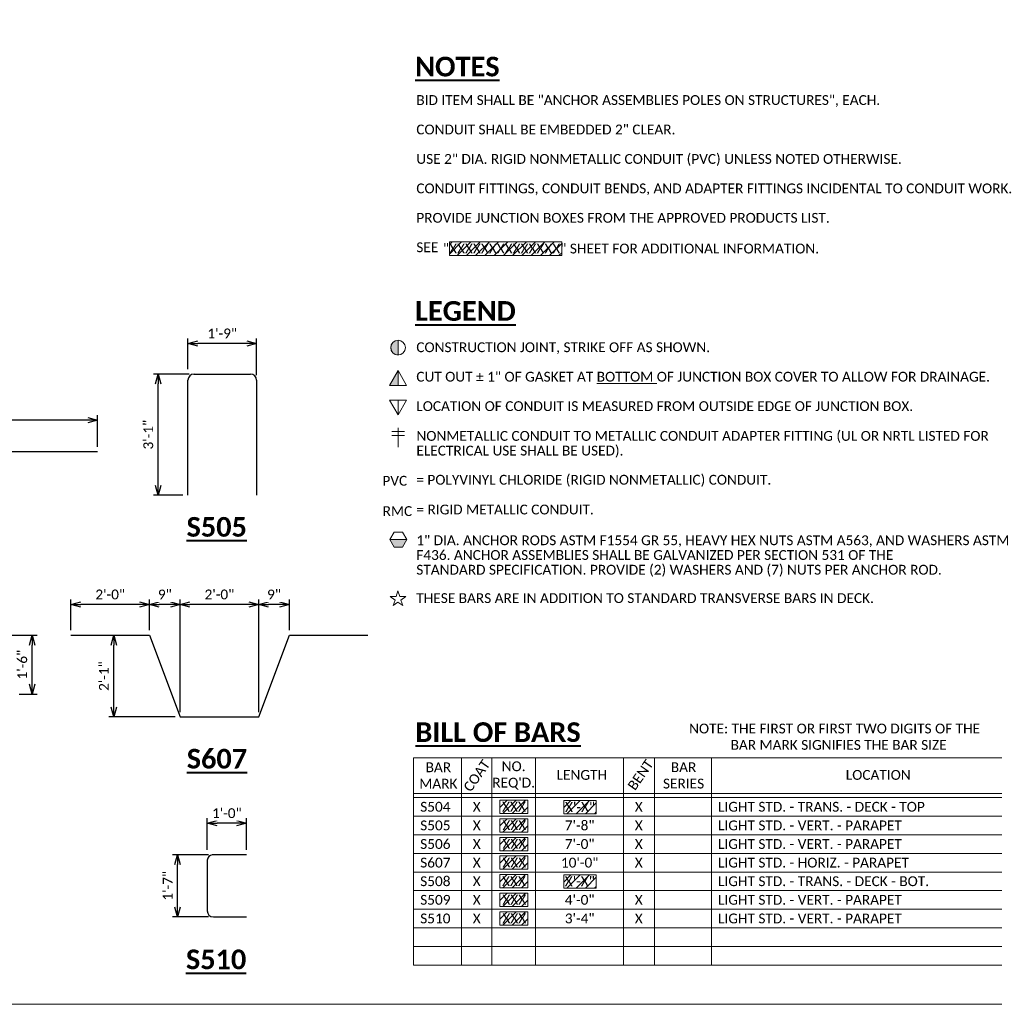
# Model space of a CAD drawing. Extents: x -1659 to 205, y -2368 to -1849.
# Tile 8 of 21: x -1261 to -1112, y -2368 to -2217. Entities that reach past the tile are written whole.
import ezdxf
from ezdxf.enums import TextEntityAlignment as Align

# ---------------------------------------------------------------- set-up
doc = ezdxf.new("R2010")
doc.units = 0
doc.header["$MEASUREMENT"] = 0
doc.layers.add('B_ANNO_DESIGN_NOTES', color=1, linetype='Continuous', lineweight=18, true_color=0xff0000)
for name, color, linetype, lineweight in [('B_ANNO_DIM', 7, 'Continuous', 18), ('B_ANNO_SYMB', 7, 'Continuous', 18), ('B_ANNO_TEXT', 7, 'Continuous', 18), ('B_ANNO_TEXT_TITLE', 7, 'Continuous', 40), ('B_REBAR', 5, 'Continuous', 25)]:
    doc.layers.add(name, color=color, linetype=linetype, lineweight=lineweight)
doc.layers.add('B_ANNO_NOPLOT', color=47, linetype='Continuous', lineweight=18, plot=False)
doc.styles.add('Annotative', font='calibri.ttf', dxfattribs={"height": 0.0625})
doc.styles.get("Standard").update_dxf_attribs({"font": 'calibri.ttf'})
doc.styles.add('Title', font='calibrib.ttf', dxfattribs={"height": 0.125})
doc.dimstyles.new('Annotative', dxfattribs={"dimscale": 0, "dimtxt": 0.0625, "dimasz": 0.0625, "dimexe": 0.03125, "dimexo": 0.03125, "dimgap": 0.03125, "dimtad": 1, "dimdec": 3, "dimzin": 3, "dimdsep": 46, "dimlunit": 4, "dimtxsty": 'Standard', "dimblk": 'OPEN30', "dimcen": 0.03125, "dimaunit": 1, "dimadec": 0, "dimazin": 3, "dimtfac": 0.75, "dimtdec": 3, "dimtofl": 0, "dimtmove": 0, "dimatfit": 3, "dimldrblk": 'OPEN30', "dimfxl": 1, "dimtfill": 1, "dimfrac": 1, "dimtolj": 1, "dimtzin": 0, "dimarcsym": 0})

# ---------------------------------------------------------------- blocks, each defined once
blk = doc.blocks.new('triangle half solid')
at = {"layer": 'B_ANNO_SYMB'}
blk.add_hatch(color=256, dxfattribs=at).paths.add_polyline_path([(-2.44, 0.38), (-2.44, -1.88), (-3.74, -1.88)])
at = {"layer": 'B_ANNO_SYMB', "flags": 128}
for points in [[(-3.74, -1.88), (-2.44, 0.38), (-1.14, -1.88), (-3.74, -1.88)], [(-2.44, 0.38), (-2.44, -1.88), (-3.74, -1.88), (-2.44, 0.38)]]:
    blk.add_lwpolyline(points, dxfattribs=at)
blk = doc.blocks.new('triangle upside down')
at = {"layer": 'B_ANNO_SYMB'}
blk.add_line((0, -1.13), (0, 1.12), dxfattribs=at)
at = {"layer": 'B_ANNO_SYMB', "flags": 128}
blk.add_lwpolyline([(1.3, 1.12), (0, -1.13), (-1.3, 1.12), (1.3, 1.12)], dxfattribs=at)
blk = doc.blocks.new('circle half solid')
at = {"layer": 'B_ANNO_SYMB'}
h = blk.add_hatch(color=256, dxfattribs=at)
edge = h.paths.add_edge_path()
edge.add_line((-2.44, 0.38), (-2.44, -1.88))
edge.add_arc((-2.44, -0.75), 1.12, 90, 270, ccw=False)
at = {"layer": 'B_ANNO_SYMB', "flags": 128}
blk.add_lwpolyline([(-2.44, 0.38), (-2.44, -1.88, -1), (-2.44, 0.38)], format="xyb", dxfattribs=at)
at = {"layer": 'B_ANNO_SYMB'}
blk.add_circle((-2.44, -0.75), 1.12, dxfattribs=at)
blk = doc.blocks.new('INS_SS42ELEC_BASE')
at = {"layer": 'B_ANNO_DESIGN_NOTES'}
h = blk.add_hatch(dxfattribs=at)
h.set_pattern_fill('ANSI31', color=256, scale=8)
h.set_pattern_definition([(45, (212.8143, 239.7284), (-0.707107, 0.707107), [])])
h.paths.add_polyline_path([(219.7057, 116.5347), (236.8862, 116.5347), (236.8862, 114.4375), (219.7057, 114.4375)])
blk.add_lwpolyline([(219.7057, 116.5347), (236.8862, 116.5347), (236.8862, 114.4375), (219.7057, 114.4375)], close=True, dxfattribs=at)
at = {"layer": 'B_ANNO_NOPLOT', "flags": 128}
blk.add_lwpolyline([(0, 0), (0, 252), (323.9277, 252), (323.9277, 238.8552), (378, 238.8552), (378, 40.4996), (316.5708, 40.4996), (316.5708, 0)], close=True, dxfattribs=at)
at = {"layer": 'B_ANNO_SYMB'}
for p, q in [((214.2437, 37.6949), (310.3168, 37.6949)), ((214.2437, 37.6949), (214.2437, 5.9957)), ((221.558, 37.6949), (221.558, 5.9957)), ((226.1833, 37.6949), (226.1833, 5.9957)), ((232.8889, 37.6949), (232.8889, 5.9957)), ((246.318, 37.6949), (246.318, 5.9957)), ((251.0511, 37.6949), (251.0511, 5.9957)), ((259.7498, 37.6949), (259.7498, 5.9957)), ((214.2437, 32.2085), (310.3168, 32.2085)), ((214.2437, 31.5989), (310.3168, 31.5989)), ((214.2437, 28.7541), (310.3168, 28.7541)), ((214.2437, 25.9093), (310.3168, 25.9093)), ((214.2437, 23.0645), (310.3168, 23.0645)), ((214.2437, 20.2197), (310.3168, 20.2197)), ((214.2437, 17.3749), (310.3168, 17.3749)), ((214.2437, 14.5301), (310.3168, 14.5301)), ((214.2437, 11.6853), (310.3168, 11.6853)), ((214.2437, 8.8405), (310.3168, 8.8405)), ((214.2437, 5.9957), (310.3168, 5.9957))]:
    blk.add_line(p, q, dxfattribs=at)
at = {"color": 7, "linetype": 'Continuous', "lineweight": 18}
for name, p in [('circle half solid', (214.3122, 101.1214)), ('triangle half solid', (214.3122, 96.4905)), ('triangle upside down', (211.872, 91.2255))]:
    blk.add_blockref(name, p, dxfattribs=at)
at = {"style": 'Annotative'}
blk.add_attdef('BAR4', (229.4541, 175.9924), '', height=1.5, dxfattribs=at)
at = {"layer": 'B_ANNO_DIM', "style": 'Annotative'}
for tag, p in [('BAR1', (199.7292, 233.4659)), ('BAR2', (201.4129, 169.8219)), ('BAR3', (224.5166, 169.873))]:
    blk.add_attdef(tag, p, '', height=1.5, dxfattribs=at)
at = {"layer": 'B_ANNO_TEXT', "char_height": 1.5, "attachment_point": 1, "line_spacing_factor": 0.9, "style": 'Annotative'}
for s, insert, width in [('BID ITEM SHALL BE "ANCHOR ASSEMBLIES POLES ON STRUCTURES", EACH.\\P\\PCONDUIT SHALL BE EMBEDDED 2" CLEAR.\\P\\PUSE 2" DIA. RIGID NONMETALLIC CONDUIT (PVC) UNLESS NOTED OTHERWISE.\\P\\PCONDUIT FITTINGS, CONDUIT BENDS, AND ADAPTER FITTINGS INCIDENTAL TO CONDUIT WORK.\\P\\PPROVIDE JUNCTION BOXES FROM THE APPROVED PRODUCTS LIST.\\P\\PSEE {\\A1;\\W0.90224;\\P }', (214.6563, 138.9679), 93.293373), ('CONSTRUCTION JOINT, STRIKE OFF AS SHOWN.\\P\\PCUT OUT %%P 1" OF GASKET AT {\\LBOTTOM} OF JUNCTION BOX COVER TO ALLOW FOR DRAINAGE.\\P\\PLOCATION OF CONDUIT IS MEASURED FROM OUTSIDE EDGE OF JUNCTION BOX.\\P\\P\\P\\P\\P= POLYVINYL CHLORIDE (RIGID NONMETALLIC) CONDUIT.', (214.6563, 101.1833), 90.888436), ('PVC', (209.4745, 80.774), 93.293373)]:
    blk.add_mtext(s, dxfattribs=dict(at, insert=insert, width=width))
at = {"layer": 'B_ANNO_TEXT', "char_height": 1.5, "style": 'Annotative'}
for s, insert, width, attachment_point in [('NOTE: THE FIRST OR FIRST TWO DIGITS OF THE\\P            BAR MARK SIGNIFIES THE BAR SIZE', (256.3403, 42.9035), 48.958795, 1), ('\\pxqc;BAR\\PMARK', (218.0239, 34.9793), 25.627271, 5), ("\\pxqc;NO.\\PREQ'D.", (229.5286, 34.9793), 25.627271, 5), ('\\pxqc;BAR\\PSERIES', (255.495, 34.9793), 25.627271, 5), ('LENGTH', (236.0924, 35.8152), 25.627271, 1), ('LOCATION', (280.2858, 35.8152), 25.627271, 1)]:
    blk.add_mtext(s, dxfattribs=dict(at, insert=insert, width=width, attachment_point=attachment_point))
at = {"layer": 'B_ANNO_TEXT', "char_height": 1.5, "width": 25.627271, "attachment_point": 1, "rotation": 55, "style": 'Annotative'}
for s, insert in [('BENT', (246.8403, 33.4288)), ('COAT', (221.7508, 33.2113))]:
    blk.add_mtext(s, dxfattribs=dict(at, insert=insert))
at = {"layer": 'B_ANNO_TEXT', "style": 'Annotative'}
blk.add_attdef('SHTNAME', (218.73, 114.7692), '', height=1.5, dxfattribs=at)
at = {"layer": 'B_ANNO_TEXT_TITLE', "char_height": 3, "attachment_point": 1, "style": 'Title'}
for s, insert, width in [('{\\LNOTES}', (214.472, 144.8363), 20.809062), ('{\\LLEGEND}', (214.472, 107.4783), 20.809062), ('{\\LBILL OF BARS}', (214.509, 43.1014), 36.915502)]:
    blk.add_mtext(s, dxfattribs=dict(at, insert=insert, width=width))
blk = doc.blocks.new('S607')
at = {"layer": 'B_REBAR'}
for p, q in [((-22.687, 6.25), (-10.687, 6.25)), ((-10.687, 6.25), (-6, -6.25)), ((6, -6.25), (10.688, 6.25)), ((10.688, 6.25), (22.688, 6.25)), ((-6, -6.25), (6, -6.25))]:
    blk.add_line(p, q, dxfattribs=at)
blk = doc.blocks.new('S505')
at = {"layer": 'B_REBAR', "flags": 128}
for points in [[(-5.25, -6.75), (-5.25, 10.81)], [(-4.32, 11.75), (4.31, 11.75)], [(5.25, 10.81), (5.25, -6.75)]]:
    blk.add_lwpolyline(points, dxfattribs=at)
at = {"layer": 'B_REBAR'}
for centre, start, end in [((-4.31, 10.81), 90, 180), ((4.31, 10.81), 0, 90)]:
    blk.add_arc(centre, 0.938, start, end, dxfattribs=at)
blk = doc.blocks.new('S510')
at = {"layer": 'B_REBAR', "flags": 128}
for points in [[(0, 9.5), (-5.22, 9.5)], [(-6, 8.68), (-6, 0.94)], [(-5.06, 0), (0, 0)]]:
    blk.add_lwpolyline(points, dxfattribs=at)
at = {"layer": 'B_REBAR'}
for centre, start, end in [((-5.06, 8.56), 99.418, 172.6123), ((-5.06, 0.94), 180, 270)]:
    blk.add_arc(centre, 0.938, start, end, dxfattribs=at)
blk = doc.blocks.new('_Open30')
at = {"color": 0, "linetype": 'ByBlock', "lineweight": -2}
for p, q in [((-1, 0.27), (0, 0)), ((0, 0), (-1, -0.27)), ((0, 0), (-1, 0))]:
    blk.add_line(p, q, dxfattribs=at)
blk = doc.blocks.new('*D626')
at = {"layer": 'B_ANNO_DIM', "color": 0, "lineweight": -2, "transparency": 16777216}
for p, q in [((182.7, 23.62), (182.7, 28.44)), ((187.2, 27.69), (184.2, 27.69)), ((188.7, 23.62), (188.7, 28.44))]:
    blk.add_line(p, q, dxfattribs=at)
at = {"layer": 'Defpoints', "color": 0, "transparency": 16777216}
for p in [(182.7, 22.87), (188.7, 22.87)]:
    blk.add_point(p, dxfattribs=at)
at = {"layer": 'B_ANNO_DIM', "color": 0, "lineweight": -2, "transparency": 16777216, "xscale": 1.5, "yscale": 1.5, "zscale": 1.5, "rotation": 180}
blk.add_blockref('_Open30', (182.7, 27.69), dxfattribs=at)
at = {"layer": 'B_ANNO_DIM', "color": 0, "lineweight": -2, "transparency": 16777216, "xscale": 1.5, "yscale": 1.5, "zscale": 1.5}
blk.add_blockref('_Open30', (188.7, 27.69), dxfattribs=at)
at = {"layer": 'B_ANNO_DIM', "color": 0, "transparency": 16777216, "insert": (185.7, 29.21), "char_height": 1.5, "attachment_point": 5, "bg_fill": 3, "box_fill_scale": 1.25, "bg_fill_color": 256, "bg_fill_true_color": 13158600, "bg_fill_transparency": 0}
blk.add_mtext('\\A1;1\'-0"', dxfattribs=at)
at = {"layer": 'Defpoints', "color": 0, "transparency": 16777216}
blk.add_point((182.7, 27.69), dxfattribs=at)
blk = doc.blocks.new('*D631')
at = {"layer": 'B_ANNO_DIM', "color": 0, "lineweight": -2, "transparency": 16777216}
for p, q in [((182.89, 22.87), (177.42, 22.87)), ((178.17, 14.87), (178.17, 21.37)), ((182.89, 13.37), (177.42, 13.37))]:
    blk.add_line(p, q, dxfattribs=at)
at = {"layer": 'Defpoints', "color": 0, "transparency": 16777216}
for p in [(178.17, 22.87), (183.64, 22.87), (183.64, 13.37)]:
    blk.add_point(p, dxfattribs=at)
at = {"layer": 'B_ANNO_DIM', "color": 0, "lineweight": -2, "transparency": 16777216, "xscale": 1.5, "yscale": 1.5, "zscale": 1.5}
for p, rotation in [((178.17, 22.87), 90), ((178.17, 13.37), 270)]:
    blk.add_blockref('_Open30', p, dxfattribs=dict(at, rotation=rotation))
at = {"layer": 'B_ANNO_DIM', "color": 0, "transparency": 16777216, "insert": (176.66, 18.12), "char_height": 1.5, "attachment_point": 5, "rotation": 90, "bg_fill": 3, "box_fill_scale": 1.25, "bg_fill_color": 256, "bg_fill_true_color": 13158600, "bg_fill_transparency": 0}
blk.add_mtext('\\A1;1\'-7"', dxfattribs=at)
blk = doc.blocks.new('*D613')
at = {"layer": 'B_ANNO_DIM', "color": 0, "lineweight": -2, "transparency": 16777216}
for p, q in [((143.4, 56.42), (156.71, 56.42)), ((155.96, 48.92), (155.96, 54.92)), ((153.95, 47.42), (156.71, 47.42))]:
    blk.add_line(p, q, dxfattribs=at)
at = {"layer": 'Defpoints', "color": 0, "transparency": 16777216}
for p in [(142.65, 56.42), (155.96, 56.42), (153.2, 47.42)]:
    blk.add_point(p, dxfattribs=at)
at = {"layer": 'B_ANNO_DIM', "color": 0, "lineweight": -2, "transparency": 16777216, "xscale": 1.5, "yscale": 1.5, "zscale": 1.5}
for p, rotation in [((155.96, 56.42), 90), ((155.96, 47.42), 270)]:
    blk.add_blockref('_Open30', p, dxfattribs=dict(at, rotation=rotation))
at = {"layer": 'B_ANNO_DIM', "color": 0, "transparency": 16777216, "insert": (154.44, 51.92), "char_height": 1.5, "attachment_point": 5, "rotation": 90, "bg_fill": 3, "box_fill_scale": 1.25, "bg_fill_color": 256, "bg_fill_true_color": 13158600, "bg_fill_transparency": 0}
blk.add_mtext('\\A1;1\'-6"', dxfattribs=at)
blk = doc.blocks.new('*D633')
at = {"layer": 'B_ANNO_DIM', "color": 0, "lineweight": -2, "transparency": 16777216}
for p, q in [((179.75, 97.07), (179.75, 101.77)), ((188.75, 101.02), (181.25, 101.02)), ((190.25, 96.14), (190.25, 101.77))]:
    blk.add_line(p, q, dxfattribs=at)
at = {"layer": 'Defpoints', "color": 0, "transparency": 16777216}
for p in [(179.75, 101.02), (179.75, 96.32), (190.25, 95.39)]:
    blk.add_point(p, dxfattribs=at)
at = {"layer": 'B_ANNO_DIM', "color": 0, "lineweight": -2, "transparency": 16777216, "xscale": 1.5, "yscale": 1.5, "zscale": 1.5, "rotation": 180}
blk.add_blockref('_Open30', (179.75, 101.02), dxfattribs=at)
at = {"layer": 'B_ANNO_DIM', "color": 0, "lineweight": -2, "transparency": 16777216, "xscale": 1.5, "yscale": 1.5, "zscale": 1.5}
blk.add_blockref('_Open30', (190.25, 101.02), dxfattribs=at)
at = {"layer": 'B_ANNO_DIM', "color": 0, "transparency": 16777216, "insert": (185, 102.54), "char_height": 1.5, "attachment_point": 5, "bg_fill": 3, "box_fill_scale": 1.25, "bg_fill_color": 256, "bg_fill_true_color": 13158600, "bg_fill_transparency": 0}
blk.add_mtext('\\A1;1\'-9"', dxfattribs=at)
blk = doc.blocks.new('*D612')
at = {"layer": 'B_ANNO_DIM', "color": 0, "lineweight": -2, "transparency": 16777216}
for p, q in [((179.94, 96.32), (174.47, 96.32)), ((175.22, 79.32), (175.22, 94.82)), ((179, 77.82), (174.47, 77.82))]:
    blk.add_line(p, q, dxfattribs=at)
at = {"layer": 'Defpoints', "color": 0, "transparency": 16777216}
for p in [(175.22, 96.32), (180.69, 96.32), (179.75, 77.82)]:
    blk.add_point(p, dxfattribs=at)
at = {"layer": 'B_ANNO_DIM', "color": 0, "lineweight": -2, "transparency": 16777216, "xscale": 1.5, "yscale": 1.5, "zscale": 1.5}
for p, rotation in [((175.22, 96.32), 90), ((175.22, 77.82), 270)]:
    blk.add_blockref('_Open30', p, dxfattribs=dict(at, rotation=rotation))
at = {"layer": 'B_ANNO_DIM', "color": 0, "transparency": 16777216, "insert": (173.7, 87.07), "char_height": 1.5, "attachment_point": 5, "rotation": 90, "bg_fill": 3, "box_fill_scale": 1.25, "bg_fill_color": 256, "bg_fill_true_color": 13158600, "bg_fill_transparency": 0}
blk.add_mtext('\\A1;3\'-1"', dxfattribs=at)
blk = doc.blocks.new('*D604')
at = {"layer": 'B_ANNO_DIM', "color": 0, "lineweight": -2, "transparency": 16777216}
for p, q in [((168.42, 45.42), (168.42, 54.92)), ((177.82, 43.92), (167.67, 43.92))]:
    blk.add_line(p, q, dxfattribs=at)
at = {"layer": 'Defpoints', "color": 0, "transparency": 16777216}
for p in [(168.42, 56.42), (168.42, 56.42), (178.57, 43.92)]:
    blk.add_point(p, dxfattribs=at)
at = {"layer": 'B_ANNO_DIM', "color": 0, "lineweight": -2, "transparency": 16777216, "xscale": 1.5, "yscale": 1.5, "zscale": 1.5}
for p, rotation in [((168.42, 56.42), 90), ((168.42, 43.92), 270)]:
    blk.add_blockref('_Open30', p, dxfattribs=dict(at, rotation=rotation))
at = {"layer": 'B_ANNO_DIM', "color": 0, "transparency": 16777216, "insert": (166.91, 50.17), "char_height": 1.5, "attachment_point": 5, "rotation": 90, "bg_fill": 3, "box_fill_scale": 1.25, "bg_fill_color": 256, "bg_fill_true_color": 13158600, "bg_fill_transparency": 0}
blk.add_mtext('\\A1;2\'-1"', dxfattribs=at)
blk = doc.blocks.new('*D603')
at = {"layer": 'B_ANNO_DIM', "color": 0, "lineweight": -2, "transparency": 16777216}
for p, q in [((161.88, 57.17), (161.88, 61.87)), ((173.88, 57.17), (173.88, 61.87)), ((172.38, 61.12), (163.38, 61.12))]:
    blk.add_line(p, q, dxfattribs=at)
at = {"layer": 'Defpoints', "color": 0, "transparency": 16777216}
for p in [(161.88, 61.12), (161.88, 56.42), (173.88, 56.42)]:
    blk.add_point(p, dxfattribs=at)
at = {"layer": 'B_ANNO_DIM', "color": 0, "lineweight": -2, "transparency": 16777216, "xscale": 1.5, "yscale": 1.5, "zscale": 1.5, "rotation": 180}
blk.add_blockref('_Open30', (161.88, 61.12), dxfattribs=at)
at = {"layer": 'B_ANNO_DIM', "color": 0, "lineweight": -2, "transparency": 16777216, "xscale": 1.5, "yscale": 1.5, "zscale": 1.5}
blk.add_blockref('_Open30', (173.88, 61.12), dxfattribs=at)
at = {"layer": 'B_ANNO_DIM', "color": 0, "transparency": 16777216, "insert": (167.88, 62.64), "char_height": 1.5, "attachment_point": 5, "bg_fill": 3, "box_fill_scale": 1.25, "bg_fill_color": 256, "bg_fill_true_color": 13158600, "bg_fill_transparency": 0}
blk.add_mtext('\\A1;2\'-0"', dxfattribs=at)
blk = doc.blocks.new('*D611')
at = {"layer": 'B_ANNO_DIM', "color": 0, "lineweight": -2, "transparency": 16777216}
for p, q in [((178.57, 44.67), (178.57, 61.87)), ((177.07, 61.12), (175.38, 61.12))]:
    blk.add_line(p, q, dxfattribs=at)
at = {"layer": 'Defpoints', "color": 0, "transparency": 16777216}
for p in [(173.88, 61.12), (173.88, 61.12), (178.57, 43.92)]:
    blk.add_point(p, dxfattribs=at)
at = {"layer": 'B_ANNO_DIM', "color": 0, "lineweight": -2, "transparency": 16777216, "xscale": 1.5, "yscale": 1.5, "zscale": 1.5, "rotation": 180}
blk.add_blockref('_Open30', (173.88, 61.12), dxfattribs=at)
at = {"layer": 'B_ANNO_DIM', "color": 0, "lineweight": -2, "transparency": 16777216, "xscale": 1.5, "yscale": 1.5, "zscale": 1.5}
blk.add_blockref('_Open30', (178.57, 61.12), dxfattribs=at)
at = {"layer": 'B_ANNO_DIM', "color": 0, "transparency": 16777216, "insert": (176.23, 62.64), "char_height": 1.5, "attachment_point": 5, "bg_fill": 3, "box_fill_scale": 1.25, "bg_fill_color": 256, "bg_fill_true_color": 13158600, "bg_fill_transparency": 0}
blk.add_mtext('\\A1;9"', dxfattribs=at)
blk = doc.blocks.new('*D630')
at = {"layer": 'B_ANNO_DIM', "color": 0, "lineweight": -2, "transparency": 16777216}
for p, q in [((190.57, 44.67), (190.57, 61.87)), ((189.07, 61.12), (180.07, 61.12))]:
    blk.add_line(p, q, dxfattribs=at)
at = {"layer": 'Defpoints', "color": 0, "transparency": 16777216}
for p in [(178.57, 61.12), (178.57, 61.12), (190.57, 43.92)]:
    blk.add_point(p, dxfattribs=at)
at = {"layer": 'B_ANNO_DIM', "color": 0, "lineweight": -2, "transparency": 16777216, "xscale": 1.5, "yscale": 1.5, "zscale": 1.5, "rotation": 180}
blk.add_blockref('_Open30', (178.57, 61.12), dxfattribs=at)
at = {"layer": 'B_ANNO_DIM', "color": 0, "lineweight": -2, "transparency": 16777216, "xscale": 1.5, "yscale": 1.5, "zscale": 1.5}
blk.add_blockref('_Open30', (190.57, 61.12), dxfattribs=at)
at = {"layer": 'B_ANNO_DIM', "color": 0, "transparency": 16777216, "insert": (184.57, 62.64), "char_height": 1.5, "attachment_point": 5, "bg_fill": 3, "box_fill_scale": 1.25, "bg_fill_color": 256, "bg_fill_true_color": 13158600, "bg_fill_transparency": 0}
blk.add_mtext('\\A1;2\'-0"', dxfattribs=at)
blk = doc.blocks.new('*D609')
at = {"layer": 'B_ANNO_DIM', "color": 0, "lineweight": -2, "transparency": 16777216}
for p, q in [((195.26, 57.17), (195.26, 61.87)), ((193.76, 61.12), (192.07, 61.12))]:
    blk.add_line(p, q, dxfattribs=at)
at = {"layer": 'Defpoints', "color": 0, "transparency": 16777216}
for p in [(190.57, 61.12), (190.57, 61.12), (195.26, 56.42)]:
    blk.add_point(p, dxfattribs=at)
at = {"layer": 'B_ANNO_DIM', "color": 0, "lineweight": -2, "transparency": 16777216, "xscale": 1.5, "yscale": 1.5, "zscale": 1.5, "rotation": 180}
blk.add_blockref('_Open30', (190.57, 61.12), dxfattribs=at)
at = {"layer": 'B_ANNO_DIM', "color": 0, "lineweight": -2, "transparency": 16777216, "xscale": 1.5, "yscale": 1.5, "zscale": 1.5}
blk.add_blockref('_Open30', (195.26, 61.12), dxfattribs=at)
at = {"layer": 'B_ANNO_DIM', "color": 0, "transparency": 16777216, "insert": (192.91, 62.64), "char_height": 1.5, "attachment_point": 5, "bg_fill": 3, "box_fill_scale": 1.25, "bg_fill_color": 256, "bg_fill_true_color": 13158600, "bg_fill_transparency": 0}
blk.add_mtext('\\A1;9"', dxfattribs=at)
blk = doc.blocks.new('oct half solid')
at = {"layer": 'B_ANNO_SYMB'}
blk.add_hatch(color=256, dxfattribs=at).paths.add_polyline_path([(-3.74, -0.75), (-1.14, -0.75), (-1.79, -1.88), (-3.09, -1.88)])
at = {"layer": 'B_ANNO_SYMB', "flags": 128}
for points in [[(-3.09, -1.88), (-1.79, -1.88), (-1.14, -0.75), (-1.79, 0.38), (-3.09, 0.38), (-3.74, -0.75), (-3.09, -1.88)], [(-3.74, -0.75), (-1.14, -0.75), (-1.79, -1.88), (-3.09, -1.88), (-3.74, -0.75)]]:
    blk.add_lwpolyline(points, dxfattribs=at)
blk = doc.blocks.new('*U166')
at = {"layer": 'B_ANNO_NOPLOT', "flags": 128}
blk.add_lwpolyline([(0, 0), (0, 252), (323.92766, 252), (323.92766, 238.85516), (378, 238.85516), (378, 40.49961), (316.57075, 40.49961), (316.57075, 0)], close=True, dxfattribs=at)
at = {"color": 7, "linetype": 'Continuous', "lineweight": 18}
blk.add_blockref('oct half solid', (214.34719, 71.78026), dxfattribs=at)
at = {"layer": 'B_ANNO_TEXT', "insert": (214.65567, 71.67824), "char_height": 1.5, "width": 90.8884358, "attachment_point": 1, "line_spacing_factor": 0.9, "style": 'Annotative'}
blk.add_mtext('1" DIA. ANCHOR RODS ASTM F1554 GR 55, HEAVY HEX NUTS ASTM A563, AND WASHERS ASTM F436. ANCHOR ASSEMBLIES SHALL BE GALVANIZED PER SECTION 531 OF THE\\PSTANDARD SPECIFICATION. PROVIDE (2) WASHERS AND (7) NUTS PER ANCHOR ROD.', dxfattribs=at)
at = {"layer": 'B_ANNO_TEXT', "style": 'Annotative'}
blk.add_attdef('AR1', (332.52293, 49.72689), '', height=1.5, dxfattribs=at)
blk = doc.blocks.new('S504')
at = {"layer": 'B_REBAR'}
blk.add_line((-20.16, -0.75), (-18.91, -0.75), dxfattribs=at)
at = {"layer": 'B_REBAR', "flags": 128}
blk.add_lwpolyline([(-20.16, 0.75), (27.99, 0.75)], dxfattribs=at)
at = {"layer": 'B_REBAR'}
blk.add_arc((-20.16, 0), 0.75, 90, 270, dxfattribs=at)
blk = doc.blocks.new('star')
at = {"layer": 'B_ANNO_SYMB', "flags": 128}
blk.add_lwpolyline([(-2.44, 0.38), (-2.72, -0.48), (-3.62, -0.48), (-2.89, -1.02), (-3.17, -1.88), (-2.44, -1.34), (-1.71, -1.88), (-1.99, -1.02), (-1.26, -0.48), (-2.16, -0.48), (-2.44, 0.38)], dxfattribs=at)
blk = doc.blocks.new('*D691')
at = {"layer": 'B_ANNO_DIM', "color": 0, "lineweight": -2, "transparency": 16777216}
for p, q in [((117.06, 84.47), (117.06, 90.04)), ((164.46, 89.29), (118.56, 89.29)), ((165.96, 85.22), (165.96, 90.04))]:
    blk.add_line(p, q, dxfattribs=at)
at = {"layer": 'Defpoints', "color": 0, "transparency": 16777216}
for p in [(117.06, 89.29), (165.96, 84.47), (117.06, 83.72)]:
    blk.add_point(p, dxfattribs=at)
at = {"layer": 'B_ANNO_DIM', "color": 0, "lineweight": -2, "transparency": 16777216, "xscale": 1.5, "yscale": 1.5, "zscale": 1.5, "rotation": 180}
blk.add_blockref('_Open30', (117.06, 89.29), dxfattribs=at)
at = {"layer": 'B_ANNO_DIM', "color": 0, "lineweight": -2, "transparency": 16777216, "xscale": 1.5, "yscale": 1.5, "zscale": 1.5}
blk.add_blockref('_Open30', (165.96, 89.29), dxfattribs=at)
blk = doc.blocks.new('cross')
at = {"layer": 'B_ANNO_SYMB'}
for p, q in [((-0.99, 0.89), (0.99, 0.89)), ((-0.99, 0.3), (0.99, 0.3)), ((0, 1.48), (0, -1.48))]:
    blk.add_line(p, q, dxfattribs=at)
blk = doc.blocks.new('*U398')
at = {"layer": 'B_ANNO_NOPLOT', "flags": 128}
blk.add_lwpolyline([(0, 0), (0, 252), (323.9277, 252), (323.9277, 238.8552), (378, 238.8552), (378, 40.4996), (316.5708, 40.4996), (316.5708, 0)], close=True, dxfattribs=at)
at = {"color": 7, "linetype": 'Continuous', "lineweight": 18}
blk.add_blockref('cross', (211.8798, 86.6496), dxfattribs=at)
at = {"layer": 'B_ANNO_TEXT', "char_height": 1.5, "attachment_point": 1, "line_spacing_factor": 0.9, "style": 'Annotative'}
for s, insert, width in [('NONMETALLIC CONDUIT TO METALLIC CONDUIT ADAPTER FITTING (UL OR NRTL LISTED FOR ELECTRICAL USE SHALL BE USED).\\P\\P\\P\\P= RIGID METALLIC CONDUIT.', (214.6707, 87.6322), 90.888436), ('RMC', (209.5094, 76.1377), 93.293373)]:
    blk.add_mtext(s, dxfattribs=dict(at, insert=insert, width=width))
at = {"layer": 'B_ANNO_TEXT', "style": 'Annotative'}
blk.add_attdef('SHTNAME1', (291.8198, 164.537), '', height=1.5, dxfattribs=at)
blk = doc.blocks.new('*U404')
at = {"layer": 'B_ANNO_NOPLOT', "flags": 128}
blk.add_lwpolyline([(0, 0), (0, 252), (323.9277, 252), (323.9277, 238.8552), (378, 238.8552), (378, 40.4996), (316.5708, 40.4996), (316.5708, 0)], close=True, dxfattribs=at)
at = {"color": 7, "linetype": 'Continuous', "lineweight": 18}
blk.add_blockref('cross', (211.8798, 86.6496), dxfattribs=at)
at = {"layer": 'B_ANNO_TEXT', "char_height": 1.5, "attachment_point": 1, "line_spacing_factor": 0.9, "style": 'Annotative'}
for s, insert, width in [('NONMETALLIC CONDUIT TO METALLIC CONDUIT ADAPTER FITTING (UL OR NRTL LISTED FOR ELECTRICAL USE SHALL BE USED).\\P\\P\\P\\P= RIGID METALLIC CONDUIT.', (214.6707, 87.6322), 90.888436), ('RMC', (209.5094, 76.1377), 93.293373)]:
    blk.add_mtext(s, dxfattribs=dict(at, insert=insert, width=width))
at = {"layer": 'B_ANNO_TEXT', "style": 'Annotative'}
blk.add_attdef('SHTNAME2', (291.8505, 164.5483), '', height=1.5, dxfattribs=at)
blk = doc.blocks.new('*U601')
at = {"layer": 'B_ANNO_DESIGN_NOTES'}
h = blk.add_hatch(dxfattribs=at)
h.set_pattern_fill('ANSI31', color=256, scale=8)
h.set_pattern_definition([(45, (-353771.7666, 5116759.5282), (-0.70710678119, 0.70710678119), [])])
h.paths.add_polyline_path([(231.69042, 28.36234), (227.41369, 28.36234), (227.41369, 26.32724), (231.69042, 26.32724)])
h = blk.add_hatch(dxfattribs=at)
h.set_pattern_fill('ANSI31', color=256, scale=8)
h.set_pattern_definition([(45, (-353771.7666, 5116756.6834), (-0.70710678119, 0.70710678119), [])])
h.paths.add_polyline_path([(231.69042, 25.51754), (227.41369, 25.51754), (227.41369, 23.48244), (231.69042, 23.48244)])
h = blk.add_hatch(dxfattribs=at)
h.set_pattern_fill('ANSI31', color=256, scale=8)
h.set_pattern_definition([(45, (-353771.7666, 5116753.8386), (-0.70710678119, 0.70710678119), [])])
h.paths.add_polyline_path([(231.69042, 22.67274), (227.41369, 22.67274), (227.41369, 20.63764), (231.69042, 20.63764)])
h = blk.add_hatch(dxfattribs=at)
h.set_pattern_fill('ANSI31', color=256, scale=8)
h.set_pattern_definition([(45, (-353771.7666, 5116748.149), (-0.70710678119, 0.70710678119), [])])
h.paths.add_polyline_path([(231.69042, 16.98314), (227.41369, 16.98314), (227.41369, 14.94804), (231.69042, 14.94804)])
h = blk.add_hatch(dxfattribs=at)
h.set_pattern_fill('ANSI31', color=256, scale=8)
h.set_pattern_definition([(45, (-353771.7666, 5116745.3042), (-0.70710678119, 0.70710678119), [])])
h.paths.add_polyline_path([(231.69042, 14.13834), (227.41369, 14.13834), (227.41369, 12.10324), (231.69042, 12.10324)])
for points in [[(227.41369, 26.32724), (231.69042, 26.32724), (231.69042, 28.36234), (227.41369, 28.36234)], [(227.41369, 23.48244), (231.69042, 23.48244), (231.69042, 25.51754), (227.41369, 25.51754)], [(227.41369, 20.63764), (231.69042, 20.63764), (231.69042, 22.67274), (227.41369, 22.67274)], [(227.41369, 14.94804), (231.69042, 14.94804), (231.69042, 16.98314), (227.41369, 16.98314)], [(227.41369, 12.10324), (231.69042, 12.10324), (231.69042, 14.13834), (227.41369, 14.13834)]]:
    blk.add_lwpolyline(points, close=True, dxfattribs=at)
at = {"layer": 'B_ANNO_NOPLOT', "flags": 128}
blk.add_lwpolyline([(0, 0), (0, 252), (323.92766, 252), (323.92766, 238.85516), (378, 238.85516), (378, 40.49961), (316.57075, 40.49961), (316.57075, 0)], close=True, dxfattribs=at)
at = {"color": 7, "linetype": 'Continuous', "lineweight": 18}
for name, p in [('S505', (185.00158, 84.57426)), ('S607', (184.57141, 50.17094))]:
    blk.add_blockref(name, p, dxfattribs=at)
blk.add_blockref('S510', (188.6981, 13.36932))
at = {"layer": 'B_ANNO_DIM', "style": 'Annotative'}
for tag, p in [('BAR13', (350.74001, 216.852)), ('BAR7', (76.98039, 199.62533)), ('BAR8', (76.9892, 193.66295)), ('BAR11', (77.00348, 166.67484)), ('BAR12', (76.97079, 162.02757)), ('BAR9', (77.07092, 141.25155)), ('BAR10', (77.03472, 137.23523)), ('BAR14', (71.2084, 88.45575))]:
    blk.add_attdef(tag, p, '', height=1.5, dxfattribs=at)
at = {"layer": 'B_ANNO_TEXT', "char_height": 1.5, "attachment_point": 1, "style": 'Annotative'}
for s, insert, width in [('\\pxqc;X', (211.07559, 30.94376), 25.6272708), ('\\pxql;S505', (215.25109, 28.09896), 25.6272708), ('\\pxqc;X', (211.07559, 28.09896), 25.6272708), ('\\pxqc;7\'-8"', (226.80598, 28.09896), 25.6272708), ('\\pxqc;X', (235.83553, 28.09896), 25.6272708), ('LIGHT STD. - VERT. - PARAPET', (260.75727, 28.09896), 34.5205402), ('\\pxql;S506', (215.25109, 25.25416), 25.6272708), ('\\pxqc;X', (211.07559, 25.25416), 25.6272708), ('\\pxqc;7\'-0"', (226.80598, 25.25416), 25.6272708), ('\\pxqc;X', (235.83553, 25.25416), 25.6272708), ('LIGHT STD. - VERT. - PARAPET', (260.75727, 25.25416), 34.5205402), ('\\pxql;S607', (215.25109, 22.40936), 25.6272708), ('\\pxqc;X', (211.07559, 22.40936), 25.6272708), ('\\pxqc;10\'-0"', (226.80598, 22.40936), 25.6272708), ('\\pxqc;X', (235.83553, 22.40936), 25.6272708), ('LIGHT STD. - HORIZ. - PARAPET', (260.75727, 22.40936), 34.5205402), ('\\pxql;S508', (215.25109, 19.56456), 25.6272708), ('\\pxql;S509', (215.25109, 16.71976), 25.6272708), ('\\pxqc;X', (211.07559, 16.71976), 25.6272708), ('\\pxqc;4\'-0"', (226.80598, 16.71976), 25.6272708), ('\\pxqc;X', (235.83553, 16.71976), 25.6272708), ('LIGHT STD. - VERT. - PARAPET', (260.75727, 16.71976), 34.5205402), ('\\pxql;S510', (215.25109, 13.87496), 25.6272708), ('\\pxqc;X', (211.07559, 13.87496), 25.6272708), ('\\pxqc;3\'-4"', (226.80598, 13.87496), 25.6272708), ('\\pxqc;X', (235.83553, 13.87496), 25.6272708), ('LIGHT STD. - VERT. - PARAPET', (260.75727, 13.87496), 34.5205402)]:
    blk.add_mtext(s, dxfattribs=dict(at, insert=insert, width=width))
at = {"layer": 'B_ANNO_TEXT', "style": 'Annotative'}
for tag, p in [('#BR1', (229.62571, 26.61883)), ('#BR2', (229.62571, 23.77403)), ('#BR3', (229.62571, 20.92923)), ('#BR4', (229.62571, 15.23963)), ('#BR5', (229.62571, 12.39483))]:
    blk.add_attdef(tag, text='', height=1.5, dxfattribs=at).set_placement(p, align=Align.CENTER)
at = {"layer": 'B_ANNO_TEXT_TITLE', "char_height": 3, "width": 20.8090617, "attachment_point": 1, "style": 'Title'}
for s, insert in [('{\\LS505}', (179.5439, 74.47953)), ('{\\LS607}', (179.57719, 39.04321)), ('{\\LS510}', (179.45327, 8.3714))]:
    blk.add_mtext(s, dxfattribs=dict(at, insert=insert))
at = {"layer": 'B_ANNO_DIM'}
for base, p1, p2, picture, middle in [((179.75158, 101.0211), (190.25412, 95.38691), (179.75158, 96.32326), '*D633', (185.00285, 102.53956)), ((182.6981, 27.68665), (188.6981, 22.86932), (182.6981, 22.86932), '*D626', (185.6981, 29.20512))]:
    dim = blk.add_linear_dim(base=base, p1=p1, p2=p2, dimstyle='Annotative', override={"dimlfac": 2}, dxfattribs=at)
    dim.commit()
    dim.dimension.update_dxf_attribs({"geometry": picture, "text_midpoint": middle})
for base, p1, p2, picture, middle in [((155.95704, 56.41678), (153.20486, 47.41678), (142.65323, 56.41678), '*D613', (154.43915, 51.91678)), ((168.41737, 56.41844), (178.57141, 43.92094), (168.41737, 56.41844), '*D604', (166.90987, 50.16969))]:
    dim = blk.add_linear_dim(base=base, p1=p1, p2=p2, angle=90, dimstyle='Annotative', override={"dimlfac": 2}, dxfattribs=at)
    dim.commit()
    dim.dimension.update_dxf_attribs({"geometry": picture, "text_midpoint": middle})
for base, p1, p2, picture, middle in [((175.21599, 96.32326), (179.75158, 77.82326), (180.68658, 96.32326), '*D612', (173.69753, 87.07326)), ((178.16907, 22.86932), (183.6361, 13.36932), (183.6361, 22.86932), '*D631', (176.66387, 18.11932))]:
    dim = blk.add_linear_dim(base=base, p1=p1, p2=p2, angle=90, dimstyle='Annotative', override={"dimlfac": 2}, dxfattribs=at)
    dim.commit()
    dim.dimension.update_dxf_attribs({"geometry": picture, "text_midpoint": middle})
dim = blk.add_linear_dim(base=(161.88441, 61.11877), p1=(173.88441, 56.42094), p2=(161.88441, 56.42094), dimstyle='Annotative', override={"dimlfac": 2}, dxfattribs=at)
dim.commit()
dim.dimension.update_dxf_attribs({"geometry": '*D603', "text_midpoint": (167.88441, 62.63723)})
dim = blk.add_linear_dim(base=(173.88441, 61.11877), p1=(178.57141, 43.92094), p2=(173.88441, 61.11877), text='9"', dimstyle='Annotative', override={"dimlfac": 2}, dxfattribs=at)
dim.commit()
dim.dimension.update_dxf_attribs({"geometry": '*D611', "text_midpoint": (176.22791, 61.11877), "dimtype": 160})
dim = blk.add_linear_dim(base=(178.57141, 61.11877), p1=(190.57141, 43.92094), p2=(178.57141, 61.11877), dimstyle='Annotative', override={"dimlfac": 2}, dxfattribs=at)
dim.commit()
dim.dimension.update_dxf_attribs({"geometry": '*D630', "text_midpoint": (184.57141, 62.63723)})
dim = blk.add_linear_dim(base=(190.57141, 61.11877), p1=(195.25941, 56.42094), p2=(190.57141, 61.11877), text='9"', dimstyle='Annotative', override={"dimlfac": 2}, dxfattribs=at)
dim.commit()
dim.dimension.update_dxf_attribs({"geometry": '*D609', "text_midpoint": (192.91491, 61.11877), "dimtype": 160})
blk = doc.blocks.new('*U686')
at = {"layer": 'B_ANNO_DESIGN_NOTES'}
h = blk.add_hatch(dxfattribs=at)
h.set_pattern_fill('ANSI31', color=256, scale=8)
h.set_pattern_definition([(45, (-353771.7666, 5116762.373), (-0.70710678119, 0.70710678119), [])])
h.paths.add_polyline_path([(231.69042, 31.20714), (227.41369, 31.20714), (227.41369, 29.17204), (231.69042, 29.17204)])
h = blk.add_hatch(dxfattribs=at)
h.set_pattern_fill('ANSI31', color=256, scale=8)
h.set_pattern_definition([(45, (-353761.9992, 5116762.3397), (-0.70710678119, 0.70710678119), [])])
h.paths.add_polyline_path([(242.16143, 31.1739), (237.18107, 31.1739), (237.18107, 29.13879), (242.16143, 29.13879)])
h = blk.add_hatch(dxfattribs=at)
h.set_pattern_fill('ANSI31', color=256, scale=8)
h.set_pattern_definition([(45, (-353771.7666, 5116750.9938), (-0.70710678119, 0.70710678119), [])])
h.paths.add_polyline_path([(231.69042, 19.82794), (227.41369, 19.82794), (227.41369, 17.79284), (231.69042, 17.79284)])
h = blk.add_hatch(dxfattribs=at)
h.set_pattern_fill('ANSI31', color=256, scale=8)
h.set_pattern_definition([(45, (-353761.9992, 5116750.9605), (-0.70710678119, 0.70710678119), [])])
h.paths.add_polyline_path([(242.16143, 19.7947), (237.18107, 19.7947), (237.18107, 17.7596), (242.16143, 17.7596)])
for points in [[(227.41369, 29.17204), (231.69042, 29.17204), (231.69042, 31.20714), (227.41369, 31.20714)], [(237.18107, 29.13879), (242.16143, 29.13879), (242.16143, 31.1739), (237.18107, 31.1739)], [(227.41369, 17.79284), (231.69042, 17.79284), (231.69042, 19.82794), (227.41369, 19.82794)], [(237.18107, 17.7596), (242.16143, 17.7596), (242.16143, 19.7947), (237.18107, 19.7947)]]:
    blk.add_lwpolyline(points, close=True, dxfattribs=at)
at = {"layer": 'B_ANNO_NOPLOT', "flags": 128}
blk.add_lwpolyline([(0, 0), (0, 252), (323.92766, 252), (323.92766, 238.85516), (378, 238.85516), (378, 40.49961), (316.57075, 40.49961), (316.57075, 0)], close=True, dxfattribs=at)
at = {"color": 94, "linetype": 'Continuous', "lineweight": 18}
blk.add_blockref('S504', (137.96919, 83.72439), dxfattribs=at)
at = {"color": 7, "linetype": 'Continuous', "lineweight": 18}
blk.add_blockref('star', (214.29531, 62.81643), dxfattribs=at)
at = {"layer": 'B_ANNO_DIM', "style": 'Annotative'}
blk.add_attdef('DIM4', text='', height=1.5, dxfattribs=at).set_placement((141.46827, 90.05015), align=Align.CENTER)
blk.add_attdef('DIM1', text='', height=1.5, rotation=90, dxfattribs=at).set_placement((6.21318, 41.6276), align=Align.CENTER)
blk.add_attdef('BAR15', (43.35556, 22.63058), '', height=1.5, dxfattribs=at)
at = {"layer": 'B_ANNO_TEXT', "insert": (214.65322, 62.83697), "char_height": 1.5, "width": 90.8884358, "attachment_point": 1, "line_spacing_factor": 0.9, "style": 'Annotative'}
blk.add_mtext('THESE BARS ARE IN ADDITION TO STANDARD TRANSVERSE BARS IN DECK.', dxfattribs=at)
at = {"layer": 'B_ANNO_TEXT', "char_height": 1.5, "attachment_point": 1, "style": 'Annotative'}
for s, insert, width in [('\\pxql;S504', (215.25109, 30.94376), 25.6272708), ('\\pxqc;X', (235.83553, 30.94376), 25.6272708), ('LIGHT STD. - TRANS. - DECK - TOP', (260.75727, 30.94376), 34.5205402), ('LIGHT STD. - TRANS. - DECK - BOT.', (260.75727, 19.56456), 34.5205402), ('\\pxqc;X', (211.07559, 19.56456), 25.6272708)]:
    blk.add_mtext(s, dxfattribs=dict(at, insert=insert, width=width))
at = {"layer": 'B_ANNO_TEXT', "style": 'Annotative'}
for tag, p in [('#BR6', (229.57934, 29.44989)), ('BL1', (239.6809, 29.39551)), ('#BR7', (229.56319, 18.08357)), ('BL2', (239.64064, 18.05033))]:
    blk.add_attdef(tag, text='', height=1.5, dxfattribs=at).set_placement(p, align=Align.CENTER)
at = {"layer": 'B_ANNO_DIM'}
dim = blk.add_linear_dim(base=(117.0638, 89.29172), p1=(165.95719, 84.47439), p2=(117.0638, 83.72461), text=' ', dimstyle='Annotative', override={"dimlfac": 2}, dxfattribs=at)
dim.commit()
dim.dimension.update_dxf_attribs({"geometry": '*D691', "text_midpoint": (141.5105, 89.29172)})

msp = doc.modelspace()

# ---------------------------------------------------------------- block references
ref = msp.add_blockref('INS_SS42ELEC_BASE', (-1415, -2367.75))
ref.add_attrib('SHTNAME', '"XXXXXXXXXXXXXX" SHEET FOR ADDITIONAL INFORMATION.', (-1196.27, -2252.98), dxfattribs={"layer": 'B_ANNO_TEXT', "height": 1.5, "style": 'Annotative'})

# ---------------------------------------------------------------- next in the draw order: block references
ref = msp.add_blockref('*U601', (-1415, -2367.75))
ref.add_attrib('#BR1', 'XXX', dxfattribs={"layer": 'B_ANNO_TEXT', "height": 1.5, "style": 'Annotative'}).set_placement((-1185.37, -2341.13), align=Align.CENTER)
ref.add_attrib('#BR2', 'XXX', dxfattribs={"layer": 'B_ANNO_TEXT', "height": 1.5, "style": 'Annotative'}).set_placement((-1185.37, -2343.98), align=Align.CENTER)
ref.add_attrib('#BR3', 'XXX', dxfattribs={"layer": 'B_ANNO_TEXT', "height": 1.5, "style": 'Annotative'}).set_placement((-1185.37, -2346.82), align=Align.CENTER)
ref.add_attrib('#BR4', 'XXX', dxfattribs={"layer": 'B_ANNO_TEXT', "height": 1.5, "style": 'Annotative'}).set_placement((-1185.37, -2352.51), align=Align.CENTER)
ref.add_attrib('#BR5', 'XXX', dxfattribs={"layer": 'B_ANNO_TEXT', "height": 1.5, "style": 'Annotative'}).set_placement((-1185.37, -2355.35), align=Align.CENTER)

# ---------------------------------------------------------------- next in the draw order: block references
msp.add_blockref('*U166', (-1415, -2367.75))

# ---------------------------------------------------------------- next in the draw order: block references
ref = msp.add_blockref('*U686', (-1415, -2367.75))
ref.add_attrib('#BR6', 'XXX', dxfattribs={"layer": 'B_ANNO_TEXT', "height": 1.5, "style": 'Annotative'}).set_placement((-1185.42, -2338.3), align=Align.CENTER)
ref.add_attrib('BL1', 'X\'-X"', dxfattribs={"layer": 'B_ANNO_TEXT', "height": 1.5, "style": 'Annotative'}).set_placement((-1175.32, -2338.35), align=Align.CENTER)
ref.add_attrib('#BR7', 'XXX', dxfattribs={"layer": 'B_ANNO_TEXT', "height": 1.5, "style": 'Annotative'}).set_placement((-1185.43, -2349.67), align=Align.CENTER)
ref.add_attrib('BL2', 'X\'-X"', dxfattribs={"layer": 'B_ANNO_TEXT', "height": 1.5, "style": 'Annotative'}).set_placement((-1175.36, -2349.7), align=Align.CENTER)

# ---------------------------------------------------------------- next in the draw order: block references
msp.add_blockref('*U398', (-1415, -2367.75))

# ---------------------------------------------------------------- next in the draw order: block references
msp.add_blockref('*U404', (-1415, -2367.75))

doc.saveas('drawing.dxf')
